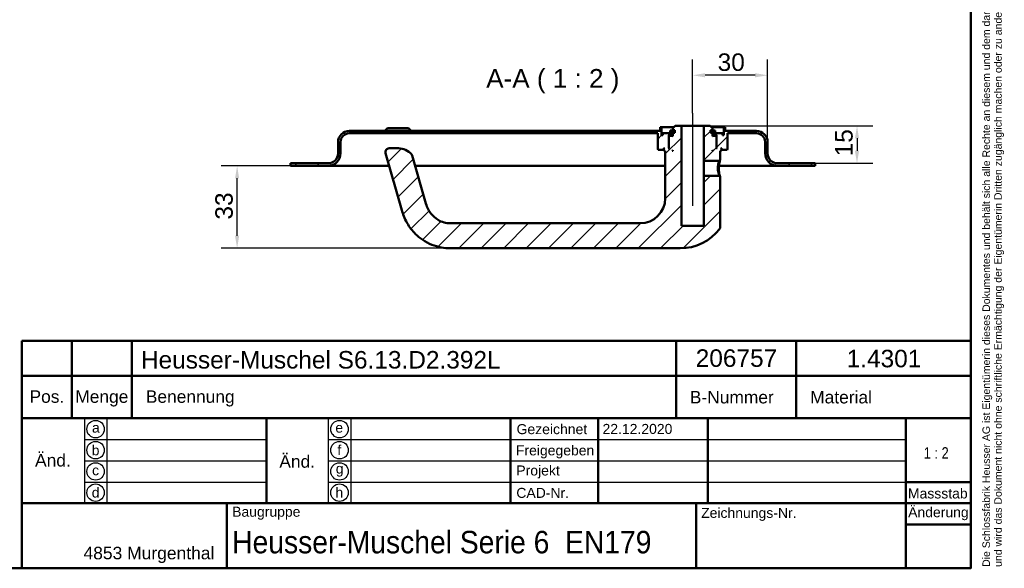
# Model space of a CAD drawing. Header units: millimetres. Extents: x 20 to 833, y 20 to 574.
# Tile 5 of 6: x 439 to 833, y 20 to 239. Entities that reach past the tile are written whole.
import ezdxf
from ezdxf.enums import TextEntityAlignment as Align

# ---------------------------------------------------------------- set-up
doc = ezdxf.new("R2010")
doc.units = ezdxf.units.MM
doc.header["$LTSCALE"] = 2
for name, color, linetype, lineweight in [('Bemaßungen(DIN)', 7, 'Continuous', 25), ('Mittellinie(DIN)', 7, 'Continuous', 25), ('Sichtbare Kanten(DIN)', 7, 'Continuous', 50), ('Skizziergeometrie(DIN)', 7, 'Continuous', 50), ('Skizzierlinie(DIN)', 7, 'Continuous', 25), ('Symbole(DIN)', 7, 'Continuous', 25)]:
    doc.layers.add(name, color=color, linetype=linetype, lineweight=lineweight)
doc.layers.add('Schraffur', color=179, linetype='Continuous', lineweight=9, true_color=0x1e1e47)
doc.styles.add('Aktuell-DIN', font='arial.ttf')
doc.styles.add('Aktuell-DINGroßer Text', font='arial.ttf')
doc.styles.add('STANDARD-DIN~0', font='arial.ttf')
doc.styles.add('Textstil10', font='arial.ttf')
doc.styles.add('Textstil41', font='arial.ttf', dxfattribs={"width": 0.8})
doc.styles.add('Textstil83', font='arial.ttf', dxfattribs={"width": 0.8})
doc.dimstyles.new('CAD-LAN', dxfattribs={"dimscale": 2, "dimtxt": 3.5, "dimasz": 2.5, "dimexe": 3.175, "dimexo": 0, "dimgap": 0.8, "dimtad": 1, "dimrnd": 1e-08, "dimtxsty": 'STANDARD-DIN~0', "dimcen": 0.09, "dimdle": 10, "dimclrd": 250, "dimclre": 250, "dimclrt": 250, "dimadec": 0, "dimazin": 2, "dimtfac": 1, "dimtmove": 0, "dimatfit": 3, "dimfxl": 1, "dimtolj": 1, "dimtzin": 0, "dimlwd": 25, "dimlwe": 25, "dimarcsym": 0})

# ---------------------------------------------------------------- blocks, each defined once
blk = doc.blocks.new('Ränder Standardrahmen')
at = {"layer": 'Skizziergeometrie(DIN)', "flags": 128}
blk.add_lwpolyline([(10, 10), (10, 287), (410, 287), (410, 10), (10, 10)], dxfattribs=at)
blk = doc.blocks.new('Schriftfelder Heusser')
at = {"layer": 'Skizziergeometrie(DIN)'}
for p, q in [((101, 229.92), (101, 236.92)), ((101, 236.92), (291, 236.92)), ((111, 229.92), (111, 236.92)), ((123, 229.92), (123, 236.92)), ((232, 229.92), (232, 236.92)), ((256, 229.92), (256, 236.92)), ((291, 236.92), (291, 229.92)), ((101, 191.42), (101, 229.92)), ((101, 229.92), (291, 229.92)), ((111, 229.92), (111, 221.42)), ((123, 229.92), (123, 221.42)), ((232, 229.92), (232, 221.42)), ((256, 229.92), (256, 221.42)), ((291, 229.92), (291, 191.42)), ((101, 221.42), (291, 221.42)), ((150, 221.42), (150, 204.42)), ((198.85, 221.42), (198.85, 204.42)), ((216.35, 221.42), (216.35, 204.42)), ((238.35, 221.42), (238.35, 204.42)), ((278, 221.42), (278, 191.42)), ((278, 208.67), (291, 208.67)), ((101, 204.42), (291, 204.42)), ((142, 204.42), (142, 191.42)), ((236, 204.42), (236, 191.42)), ((278, 200.17), (291, 200.17)), ((291, 191.42), (101, 191.42))]:
    blk.add_line(p, q, dxfattribs=at)
at = {"layer": 'Skizzierlinie(DIN)'}
for p, q in [((113.5, 221.42), (113.5, 204.42)), ((118, 221.42), (118, 204.42)), ((162.35, 221.42), (162.35, 204.42)), ((166.85, 221.42), (166.85, 204.42)), ((113.5, 217.17), (150, 217.17)), ((162.35, 217.17), (278, 217.17)), ((113.5, 212.92), (150, 212.92)), ((162.35, 212.92), (278, 212.92)), ((113.5, 208.67), (150, 208.67)), ((162.35, 208.67), (278, 208.67))]:
    blk.add_line(p, q, dxfattribs=at)
for centre in [(115.75, 219.25), (164.6, 219.25), (115.75, 215.04), (164.6, 215.04), (115.75, 210.79), (164.6, 210.79), (115.75, 206.54), (164.6, 206.54)]:
    blk.add_circle(centre, 1.75, dxfattribs=at)
at = {"layer": 'Symbole(DIN)', "color": 7, "insert": (293.33, 191.7), "char_height": 1.5, "width": 182.3003, "attachment_point": 1, "rotation": 90, "line_spacing_factor": 0.944221, "style": 'Aktuell-DIN'}
blk.add_mtext('\\fArial|b0|i0;\\H1.5000;Die Schlossfabrik Heusser AG ist Eigentümerin dieses Dokumentes und behält sich alle Rechte an diesem und dem dargestellten Gegenstand vor. Der Empfänger anerkennt diese Rechte\\Pund wird das Dokument nicht ohne schriftliche Ermächtigung der Eigentümerin Dritten zugänglich machen oder zu anderen Zwecken verwenden, zu dem es ihm übergeben worden ist.\\P ', dxfattribs=at)
at = {"layer": 'Symbole(DIN)', "color": 179, "true_color": 0x262659, "style": 'Aktuell-DIN'}
for s, insert, char_height, attachment_point in [('Pos.', (106, 227), 2.489, 2), ('Menge', (117, 227), 2.489, 2), ('Benennung', (125.81, 225.38), 2.489, 4), ('B-Nummer', (234.74, 225.62), 2.489, 4), ('Material', (265.02, 225.62), 2.489, 5), ('\\fArial|b0|i0;a', (115.81, 219.53), 2, 5), ('\\fArial|b0|i0;e', (164.54, 219.53), 2, 5), ('\\fArial|b0|i0;Gezeichnet', (200.05, 219.23), 2, 4), ('\\fArial|b0|i0;b', (115.75, 215), 2, 5), ('\\fArial|b0|i0;f', (164.55, 215.06), 2, 5), ('\\fArial|b0|i0;Freigegeben', (199.92, 216), 2, 1), ('\\fArial|b0|i0;c', (115.75, 211.01), 2, 5), ('\\fArial|b0|i0;g', (164.63, 211.05), 2, 5), ('\\fArial|b0|i0;Projekt', (200, 211.98), 2, 1), ('\\fArial|b0|i0;d', (115.76, 206.55), 2, 5), ('\\fArial|b0|i0;h', (164.55, 206.57), 2, 5), ('\\fArial|b0|i0;CAD-Nr.', (200, 207.5), 2, 1), ('\\fArial|b0|i0;\\H2.0000;Massstab', (284.39, 206.37), 2, 5), ('\\fArial|b0|i0;\\H2.0000;Baugruppe', (143.1, 203.73), 2, 1), ('\\fArial|b0|i0;Zeichnungs-Nr.', (237, 203.5), 2, 1), ('\\fArial|b0|i0;\\H2.5000;4853 Murgenthal', (113.33, 192.46), 2.5, 7)]:
    blk.add_mtext(s, dxfattribs=dict(at, insert=insert, char_height=char_height, attachment_point=attachment_point))
at = {"layer": 'Symbole(DIN)', "color": 179, "true_color": 0x262659, "attachment_point": 5, "style": 'Aktuell-DIN'}
for s, insert, char_height, width in [('Änd.', (107.21, 213), 2.489, 12.3494), ('Änd.', (156.12, 212.76), 2.489, 12.3494), ('\\fArial|b0|i0;Änderung', (284.51, 202.33), 2, 12.1143)]:
    blk.add_mtext(s, dxfattribs=dict(at, insert=insert, char_height=char_height, width=width))
at = {"layer": 'Symbole(DIN)', "color": 7, "insert": (143.1, 196.62), "char_height": 4.5, "width": 90.18, "attachment_point": 4, "style": 'Aktuell-DIN'}
blk.add_mtext('\\fArial|b0|i0;\\W0.90;\\H4.5000;Heusser-Muschel Serie 6  EN179', dxfattribs=at)
at = {"layer": 'Symbole(DIN)', "color": 179, "true_color": 0x262659, "style": 'Textstil10'}
blk.add_attdef('ERSTELLUNGSDATUM_001', (217.26, 218.29), '', height=2, dxfattribs=at)
at = {"layer": 'Symbole(DIN)', "color": 179, "true_color": 0x262659}
for tag, height, style, p in [('AUTOR', 2.49, 'Aktuell-DIN', (240.03, 219.26)), ('KONTROLLDATUM', 2, 'Textstil10', (217.42, 215.04)), ('KONTROLLIERT_VON', 2, 'Textstil10', (239.98, 215.05))]:
    blk.add_attdef(tag, text='', height=height, dxfattribs=dict(at, style=style)).set_placement(p, align=Align.MIDDLE_LEFT)
at = {"layer": 'Symbole(DIN)', "color": 7, "style": 'Textstil83', "width": 0.8}
blk.add_attdef('Anfänglicher_Ansichtsmaßstab_001', (281.57, 213.34), '', height=2.3, dxfattribs=at)
at = {"layer": 'Symbole(DIN)', "color": 179, "true_color": 0x262659, "style": 'Textstil10'}
blk.add_attdef('PROJEKT', text='', height=2, dxfattribs=at).set_placement((217.77, 209.72), align=Align.BOTTOM_LEFT)
at = {"layer": 'Symbole(DIN)', "color": 7, "style": 'Textstil41', "width": 0.8}
blk.add_attdef('STATUS', text='', height=5, dxfattribs=at).set_placement((284.53, 195.86), align=Align.MIDDLE_CENTER)
blk = doc.blocks.new('*D24')
at = {"layer": 'Bemaßungen(DIN)', "color": 250, "linetype": 'Continuous', "lineweight": 25, "true_color": 0x3f3f3f, "transparency": 16777216}
for p, q in [((708.61, 201.99), (708.61, 223.56)), ((738.61, 190.49), (738.61, 223.56)), ((733.61, 217.21), (713.61, 217.21))]:
    blk.add_line(p, q, dxfattribs=at)
at = {"layer": 'Bemaßungen(DIN)', "color": 250, "linetype": 'Continuous', "true_color": 0x3f3f3f, "transparency": 16777216}
for points in [[(713.61, 218.04), (713.61, 216.38), (708.61, 217.21)], [(733.61, 218.04), (733.61, 216.38), (738.61, 217.21)]]:
    blk.add_solid(points, dxfattribs=at)
at = {"layer": 'Defpoints', "color": 0, "linetype": 'Continuous', "transparency": 16777216}
for p in [(708.61, 217.21), (708.61, 201.99), (738.61, 190.49)]:
    blk.add_point(p, dxfattribs=at)
at = {"layer": 'Bemaßungen(DIN)', "color": 250, "linetype": 'Continuous', "lineweight": 25, "true_color": 0x3f3f3f, "transparency": 16777216, "insert": (718.61, 225.96), "char_height": 7, "attachment_point": 1, "style": 'STANDARD-DIN~0'}
blk.add_mtext('\\A1;30', dxfattribs=at)
blk = doc.blocks.new('*D25')
at = {"layer": 'Bemaßungen(DIN)', "color": 250, "linetype": 'Continuous', "lineweight": 25, "true_color": 0x3f3f3f, "transparency": 16777216}
for p, q in [((715.61, 196.99), (780.77, 196.99)), ((774.42, 191.99), (774.42, 186.99)), ((757.61, 181.99), (780.77, 181.99))]:
    blk.add_line(p, q, dxfattribs=at)
at = {"layer": 'Bemaßungen(DIN)', "color": 250, "linetype": 'Continuous', "true_color": 0x3f3f3f, "transparency": 16777216}
for points in [[(773.59, 191.99), (775.25, 191.99), (774.42, 196.99)], [(773.59, 186.99), (775.25, 186.99), (774.42, 181.99)]]:
    blk.add_solid(points, dxfattribs=at)
at = {"layer": 'Defpoints', "color": 0, "linetype": 'Continuous', "transparency": 16777216}
for p in [(715.61, 196.99), (757.61, 181.99), (774.42, 181.99)]:
    blk.add_point(p, dxfattribs=at)
at = {"layer": 'Bemaßungen(DIN)', "color": 250, "linetype": 'Continuous', "lineweight": 25, "true_color": 0x3f3f3f, "transparency": 16777216, "insert": (765.67, 184.78), "char_height": 7, "attachment_point": 1, "rotation": 90, "style": 'STANDARD-DIN~0'}
blk.add_mtext('\\A1;15', dxfattribs=at)
blk = doc.blocks.new('*D26')
at = {"layer": 'Bemaßungen(DIN)', "color": 250, "linetype": 'Continuous', "lineweight": 25, "true_color": 0x3f3f3f, "transparency": 16777216}
for p, q in [((547.61, 180.99), (519.83, 180.99)), ((526.18, 152.99), (526.18, 175.99)), ((611.61, 147.99), (519.83, 147.99))]:
    blk.add_line(p, q, dxfattribs=at)
at = {"layer": 'Bemaßungen(DIN)', "color": 250, "linetype": 'Continuous', "true_color": 0x3f3f3f, "transparency": 16777216}
for points in [[(525.35, 175.99), (527.01, 175.99), (526.18, 180.99)], [(525.35, 152.99), (527.01, 152.99), (526.18, 147.99)]]:
    blk.add_solid(points, dxfattribs=at)
at = {"layer": 'Defpoints', "color": 0, "linetype": 'Continuous', "transparency": 16777216}
for p in [(526.18, 180.99), (547.61, 180.99), (611.61, 147.99)]:
    blk.add_point(p, dxfattribs=at)
at = {"layer": 'Bemaßungen(DIN)', "color": 250, "linetype": 'Continuous', "lineweight": 25, "true_color": 0x3f3f3f, "transparency": 16777216, "insert": (517.43, 159.48), "char_height": 7, "attachment_point": 1, "rotation": 90, "style": 'STANDARD-DIN~0'}
blk.add_mtext('\\A1;33', dxfattribs=at)

msp = doc.modelspace()

# ---------------------------------------------------------------- hatches: boundary and pattern name
at = {"layer": 'Schraffur'}
h = msp.add_hatch(dxfattribs=at)
h.set_pattern_fill('ANSI31', color=256, scale=50.8, style=0)
h.set_pattern_definition([(45, (0, 0), (-4.49013, 4.49013), [])])
edge = h.paths.add_edge_path()
edge.add_spline(control_points=[(719.241, 182.994), (719.303, 183.053), (719.365, 183.113), (719.489, 183.233), (719.551, 183.293), (719.614, 183.353)], knot_values=[-0.0516944, -0.0516944, -0.0516944, -0.0516944, -0.0259399, -0.0259399, 0, 0, 0, 0], degree=3, periodic=0)
edge.add_line((719.614, 183.353), (719.614, 186.994))
edge.add_line((719.614, 186.994), (719.914, 186.994))
edge.add_line((719.914, 186.994), (720.114, 187.194))
edge.add_line((720.114, 187.194), (720.114, 187.794))
edge.add_line((720.114, 187.794), (719.914, 187.994))
edge.add_line((719.914, 187.994), (720.214, 187.994))
edge.add_line((720.214, 187.994), (720.214, 187.494))
edge.add_line((720.214, 187.494), (720.314, 187.394))
edge.add_line((720.314, 187.394), (722.414, 187.394))
edge.add_line((722.414, 187.394), (722.614, 187.594))
edge.add_line((722.614, 187.594), (722.614, 193.994))
edge.add_line((722.614, 193.994), (734.114, 193.994))
edge.add_ellipse((734.114, 190.494), major_axis=(0, 3.5), ratio=1, start_angle=270, end_angle=360, ccw=False)
edge.add_line((737.614, 190.494), (737.614, 185.994))
edge.add_ellipse((742.614, 185.994), major_axis=(-5, 0), ratio=1, start_angle=0, end_angle=90)
edge.add_line((742.614, 180.994), (757.614, 180.994))
edge.add_line((757.614, 180.994), (757.614, 181.994))
edge.add_line((757.614, 181.994), (742.614, 181.994))
edge.add_ellipse((742.614, 185.994), major_axis=(0, -4), ratio=1, start_angle=270, end_angle=360, ccw=False)
edge.add_line((738.614, 185.994), (738.614, 190.494))
edge.add_ellipse((734.114, 190.494), major_axis=(4.5, 0), ratio=1, start_angle=0, end_angle=90)
edge.add_line((734.114, 194.994), (721.614, 194.994))
edge.add_line((721.614, 194.994), (721.614, 196.494))
edge.add_line((721.614, 196.494), (721.114, 196.494))
edge.add_line((721.114, 196.494), (721.114, 193.194))
edge.add_line((721.114, 193.194), (720.614, 193.194))
edge.add_line((720.614, 193.194), (720.614, 193.994))
edge.add_line((720.614, 193.994), (717.614, 193.994))
edge.add_line((717.614, 193.994), (717.614, 193.194))
edge.add_line((717.614, 193.194), (718.364, 193.194))
edge.add_line((718.364, 193.194), (718.164, 192.994))
edge.add_line((718.164, 192.994), (718.164, 188.194))
edge.add_line((718.164, 188.194), (718.364, 187.994))
edge.add_line((718.364, 187.994), (718.114, 187.994))
edge.add_line((718.114, 187.994), (718.114, 192.794))
edge.add_line((718.114, 192.794), (717.914, 192.994))
edge.add_line((717.914, 192.994), (716.814, 192.994))
edge.add_line((716.814, 192.994), (716.614, 192.794))
edge.add_line((716.614, 192.794), (716.614, 194.194))
edge.add_line((716.614, 194.194), (717.63, 194.194))
edge.add_line((717.63, 194.194), (717.63, 195.094))
edge.add_line((717.63, 195.094), (716.128, 195.094))
edge.add_line((716.128, 195.094), (716.128, 194.194))
edge.add_line((716.128, 194.194), (715.714, 194.194))
edge.add_line((715.714, 194.194), (715.714, 195.294))
edge.add_line((715.714, 195.294), (716.614, 195.294))
edge.add_line((716.614, 195.294), (716.614, 195.994))
edge.add_line((716.614, 195.994), (715.614, 196.994))
edge.add_line((715.614, 196.994), (713.114, 196.994))
edge.add_line((713.114, 196.994), (713.114, 182.994))
edge.add_line((713.114, 182.994), (719.241, 182.994))
h.paths.add_polyline_path([(716.814, 186.994), (716.614, 186.994), (716.614, 187.194)], flags=0)
edge = h.paths.add_edge_path()
edge.add_spline(control_points=[(719.614, 176.634), (719.552, 176.694), (719.49, 176.754), (719.366, 176.874), (719.304, 176.934), (719.242, 176.994)], knot_values=[-0.0518926, -0.0518926, -0.0518926, -0.0518926, -0.0259463, -0.0259463, -0.0001025, -0.0001025, -0.0001025, -0.0001025], degree=3, periodic=0)
edge.add_line((719.242, 176.994), (713.114, 176.994))
edge.add_line((713.114, 176.994), (713.114, 156.994))
edge.add_line((713.114, 156.994), (704.114, 156.994))
edge.add_line((704.114, 156.994), (704.114, 196.994))
edge.add_line((704.114, 196.994), (701.614, 196.994))
edge.add_line((701.614, 196.994), (700.614, 195.994))
edge.add_line((700.614, 195.994), (700.614, 195.294))
edge.add_line((700.614, 195.294), (701.514, 195.294))
edge.add_line((701.514, 195.294), (701.514, 194.194))
edge.add_line((701.514, 194.194), (701.099, 194.194))
edge.add_line((701.099, 194.194), (701.099, 195.094))
edge.add_line((701.099, 195.094), (699.597, 195.094))
edge.add_line((699.597, 195.094), (699.597, 194.194))
edge.add_line((699.597, 194.194), (700.614, 194.194))
edge.add_line((700.614, 194.194), (700.614, 192.794))
edge.add_line((700.614, 192.794), (700.414, 192.994))
edge.add_line((700.414, 192.994), (699.314, 192.994))
edge.add_line((699.314, 192.994), (699.114, 192.794))
edge.add_line((699.114, 192.794), (699.114, 187.994))
edge.add_line((699.114, 187.994), (698.864, 187.994))
edge.add_line((698.864, 187.994), (699.064, 188.194))
edge.add_line((699.064, 188.194), (699.064, 192.994))
edge.add_line((699.064, 192.994), (698.864, 193.194))
edge.add_line((698.864, 193.194), (699.614, 193.194))
edge.add_line((699.614, 193.194), (699.614, 193.994))
edge.add_line((699.614, 193.994), (696.614, 193.994))
edge.add_line((696.614, 193.994), (696.614, 193.194))
edge.add_line((696.614, 193.194), (696.114, 193.194))
edge.add_line((696.114, 193.194), (696.114, 196.494))
edge.add_line((696.114, 196.494), (695.614, 196.494))
edge.add_line((695.614, 196.494), (695.614, 194.994))
edge.add_line((695.614, 194.994), (571.114, 194.994))
edge.add_ellipse((571.114, 190.494), major_axis=(0, 4.5), ratio=1, start_angle=0, end_angle=90)
edge.add_line((566.614, 190.494), (566.614, 185.994))
edge.add_ellipse((562.614, 185.994), major_axis=(4, 0), ratio=1, start_angle=270, end_angle=360, ccw=False)
edge.add_line((562.614, 181.994), (547.614, 181.994))
edge.add_line((547.614, 181.994), (547.614, 180.994))
edge.add_line((547.614, 180.994), (562.614, 180.994))
edge.add_ellipse((562.614, 185.994), major_axis=(0, -5), ratio=1, start_angle=0, end_angle=90)
edge.add_line((567.614, 185.994), (567.614, 190.494))
edge.add_ellipse((571.114, 190.494), major_axis=(-3.5, 0), ratio=1, start_angle=270, end_angle=360, ccw=False)
edge.add_line((571.114, 193.994), (694.614, 193.994))
edge.add_line((694.614, 193.994), (694.614, 187.594))
edge.add_line((694.614, 187.594), (694.814, 187.394))
edge.add_line((694.814, 187.394), (696.914, 187.394))
edge.add_line((696.914, 187.394), (697.014, 187.494))
edge.add_line((697.014, 187.494), (697.014, 187.994))
edge.add_line((697.014, 187.994), (697.314, 187.994))
edge.add_line((697.314, 187.994), (697.114, 187.794))
edge.add_line((697.114, 187.794), (697.114, 187.194))
edge.add_line((697.114, 187.194), (697.314, 186.994))
edge.add_line((697.314, 186.994), (697.614, 186.994))
edge.add_line((697.614, 186.994), (697.614, 167.994))
edge.add_ellipse((687.614, 167.994), major_axis=(10, 0), ratio=1, start_angle=270, end_angle=360, ccw=False)
edge.add_line((687.614, 157.994), (611.614, 157.994))
edge.add_spline(control_points=[(611.614, 157.994), (610.752, 157.994), (609.886, 158.115), (608.212, 158.577), (607.413, 158.921), (605.535, 160.032), (604.525, 160.925), (603.012, 162.891), (602.323, 164.115), (601.787, 165.983)], knot_values=[-2.1009717, -2.1009717, -2.1009717, -2.1009717, -1.6733657, -1.6733657, -1.2398076, -1.2398076, -0.5829242, -0.5829242, 0, 0, 0, 0], degree=3, periodic=0)
edge.add_line((601.787, 165.983), (596.315, 185.066))
edge.add_ellipse((594.873, 184.653), major_axis=(1.442, 0.413), ratio=1, start_angle=0, end_angle=25.69736)
edge.add_ellipse((590.767, 180.994), major_axis=(5.227, 4.656), ratio=1, start_angle=0, end_angle=48.30264)
edge.add_line((590.767, 187.994), (587.063, 187.994))
edge.add_ellipse((587.063, 186.494), major_axis=(0, 1.5), ratio=1, start_angle=0, end_angle=106)
edge.add_line((585.621, 186.081), (592.175, 163.226))
edge.add_spline(control_points=[(592.175, 163.226), (592.59, 161.777), (593.064, 160.146), (595.18, 156.454), (596.327, 154.968), (599.335, 152.034), (601.503, 150.497), (606.556, 148.487), (609.083, 147.994), (611.614, 147.994)], knot_values=[-3.2184945, -3.2184945, -3.2184945, -3.2184945, -2.3249025, -2.3249025, -1.6315616, -1.6315616, -0.7590705, -0.7590705, 0, 0, 0, 0], degree=3, periodic=0)
edge.add_line((611.614, 147.994), (703.614, 147.994))
edge.add_ellipse((703.614, 167.994), major_axis=(0, -20), ratio=1, start_angle=0, end_angle=52.1433)
edge.add_spline(control_points=[(719.405, 155.72), (719.472, 155.808), (719.525, 155.906), (719.605, 156.138), (719.615, 156.251), (719.614, 156.334)], knot_values=[-0.0452946, -0.0452946, -0.0452946, -0.0452946, -0.0249472, -0.0249472, 0, 0, 0, 0], degree=3, periodic=0)
edge.add_line((719.614, 156.334), (719.614, 176.634))
h.paths.add_polyline_path([(700.614, 186.994), (700.414, 186.994), (700.614, 187.194)], flags=0)

# ---------------------------------------------------------------- linework, layer by layer
at = {"layer": 'Mittellinie(DIN)', "linetype": 'Continuous'}
msp.add_line((708.614, 164.994), (708.614, 201.994), dxfattribs=at)
at = {"layer": 'Sichtbare Kanten(DIN)'}
for p, q in [((695.614, 194.994), (571.114, 194.994)), ((571.114, 193.994), (694.614, 193.994)), ((586.364, 195.994), (585.364, 194.994)), ((586.364, 195.994), (594.864, 195.994)), ((594.864, 195.994), (595.864, 194.994)), ((694.614, 193.994), (694.614, 187.594)), ((696.114, 196.494), (695.614, 196.494)), ((695.614, 196.494), (695.614, 194.994)), ((696.114, 193.194), (696.114, 196.494)), ((696.114, 196.494), (701.114, 196.494)), ((699.614, 193.994), (696.614, 193.994)), ((696.614, 193.994), (696.614, 193.194)), ((701.099, 195.094), (699.597, 195.094)), ((699.597, 195.094), (699.597, 194.194)), ((699.597, 194.194), (700.614, 194.194)), ((699.614, 193.194), (699.614, 193.994)), ((699.614, 193.994), (700.614, 193.994)), ((701.614, 196.994), (700.614, 195.994)), ((700.614, 195.994), (700.614, 195.294)), ((700.614, 195.294), (701.514, 195.294)), ((700.614, 194.194), (700.614, 192.794)), ((701.099, 194.194), (701.099, 195.094)), ((701.514, 195.094), (701.099, 195.094)), ((701.514, 194.194), (701.099, 194.194)), ((701.514, 195.294), (701.514, 194.194)), ((704.114, 196.994), (701.614, 196.994)), ((704.114, 156.994), (704.114, 196.994)), ((704.114, 196.994), (713.114, 196.994)), ((715.614, 196.994), (713.114, 196.994)), ((713.114, 196.994), (713.114, 182.994)), ((716.614, 195.994), (715.614, 196.994)), ((715.714, 194.194), (715.714, 195.294)), ((715.714, 195.294), (716.614, 195.294)), ((716.128, 195.094), (715.714, 195.094)), ((716.128, 194.194), (715.714, 194.194)), ((716.114, 196.494), (721.114, 196.494)), ((717.63, 195.094), (716.128, 195.094)), ((716.128, 195.094), (716.128, 194.194)), ((716.614, 195.294), (716.614, 195.994)), ((716.614, 192.794), (716.614, 194.194)), ((716.614, 194.194), (717.63, 194.194)), ((716.614, 193.994), (717.614, 193.994)), ((720.614, 193.994), (717.614, 193.994)), ((717.614, 193.994), (717.614, 193.194)), ((717.63, 194.194), (717.63, 195.094)), ((720.614, 193.194), (720.614, 193.994)), ((721.614, 196.494), (721.114, 196.494)), ((721.114, 196.494), (721.114, 193.194)), ((721.614, 194.994), (721.614, 196.494)), ((734.114, 194.994), (721.614, 194.994)), ((722.614, 187.594), (722.614, 193.994)), ((722.614, 193.994), (734.114, 193.994)), ((566.614, 190.494), (566.614, 185.994)), ((567.614, 185.994), (567.614, 190.494)), ((696.614, 193.194), (696.114, 193.194)), ((699.064, 192.994), (698.864, 193.194)), ((698.864, 193.194), (699.614, 193.194)), ((699.064, 188.194), (699.064, 192.994)), ((699.064, 192.994), (699.314, 192.994)), ((699.314, 192.994), (699.114, 192.794)), ((699.114, 192.794), (699.114, 187.994)), ((700.414, 192.994), (699.314, 192.994)), ((700.614, 193.194), (699.614, 193.194)), ((700.614, 192.794), (700.414, 192.994)), ((700.614, 192.994), (700.414, 192.994)), ((717.614, 193.194), (716.614, 193.194)), ((716.814, 192.994), (716.614, 192.794)), ((716.814, 192.994), (716.614, 192.994)), ((717.914, 192.994), (716.814, 192.994)), ((717.614, 193.194), (718.364, 193.194)), ((718.114, 192.794), (717.914, 192.994)), ((717.914, 192.994), (718.164, 192.994)), ((718.114, 187.994), (718.114, 192.794)), ((718.364, 193.194), (718.164, 192.994)), ((718.164, 192.994), (718.164, 188.194)), ((721.114, 193.194), (720.614, 193.194)), ((737.614, 190.494), (737.614, 185.994)), ((738.614, 185.994), (738.614, 190.494)), ((585.621, 186.081), (592.175, 163.226)), ((590.767, 187.994), (587.063, 187.994)), ((694.614, 187.594), (694.814, 187.394)), ((694.814, 187.394), (696.914, 187.394)), ((696.914, 187.394), (697.014, 187.494)), ((696.914, 187.394), (697.114, 187.394)), ((697.014, 187.494), (697.014, 187.994)), ((697.014, 187.994), (697.314, 187.994)), ((697.114, 187.494), (697.014, 187.494)), ((697.314, 187.994), (697.114, 187.794)), ((697.114, 187.794), (697.114, 187.194)), ((697.114, 187.194), (697.314, 186.994)), ((697.314, 186.994), (697.614, 186.994)), ((697.614, 186.994), (697.614, 167.994)), ((698.864, 187.994), (699.064, 188.194)), ((699.114, 187.994), (698.864, 187.994)), ((699.114, 188.194), (699.064, 188.194)), ((700.414, 186.994), (700.614, 187.194)), ((700.614, 186.994), (700.414, 186.994)), ((700.614, 187.194), (700.614, 186.994)), ((716.614, 186.994), (716.614, 187.194)), ((716.614, 187.194), (716.814, 186.994)), ((716.814, 186.994), (716.614, 186.994)), ((718.164, 188.194), (718.114, 188.194)), ((718.364, 187.994), (718.114, 187.994)), ((718.164, 188.194), (718.364, 187.994)), ((719.614, 183.353), (719.614, 186.994)), ((719.614, 186.994), (719.914, 186.994)), ((720.114, 187.794), (719.914, 187.994)), ((719.914, 187.994), (720.214, 187.994)), ((719.914, 186.994), (720.114, 187.194)), ((720.114, 187.194), (720.114, 187.794)), ((720.214, 187.494), (720.114, 187.494)), ((720.114, 187.394), (720.314, 187.394)), ((720.214, 187.994), (720.214, 187.494)), ((720.214, 187.494), (720.314, 187.394)), ((720.314, 187.394), (722.414, 187.394)), ((722.414, 187.394), (722.614, 187.594)), ((562.614, 181.994), (547.614, 181.994)), ((547.614, 181.994), (547.614, 180.994)), ((601.787, 165.983), (596.315, 185.066)), ((713.114, 182.994), (719.241, 182.994)), ((713.114, 176.994), (713.114, 182.994)), ((719.242, 182.994), (719.613, 183.353)), ((757.614, 181.994), (742.614, 181.994)), ((757.614, 180.994), (757.614, 181.994)), ((547.614, 180.994), (562.614, 180.994)), ((562.614, 180.994), (577.614, 180.994)), ((587.08, 180.994), (577.614, 180.994)), ((697.614, 180.994), (597.483, 180.994)), ((727.614, 180.994), (719.102, 180.994)), ((727.614, 180.994), (742.614, 180.994)), ((742.614, 180.994), (757.614, 180.994)), ((719.242, 176.994), (713.114, 176.994)), ((713.114, 176.994), (713.114, 156.994)), ((719.614, 176.634), (719.242, 176.994)), ((719.614, 156.334), (719.614, 176.634)), ((687.614, 157.994), (611.614, 157.994)), ((713.114, 156.994), (704.114, 156.994)), ((611.614, 147.994), (703.614, 147.994))]:
    msp.add_line(p, q, dxfattribs=at)
for centre, radius, start, end in [((571.114, 190.494), 4.5, 90, 180), ((571.114, 190.494), 3.5, 90, 180), ((734.114, 190.494), 4.5, 0, 90), ((734.114, 190.494), 3.5, 0, 90), ((562.614, 185.994), 4, 270, 0), ((562.614, 185.994), 5, 270, 0), ((587.063, 186.494), 1.5, 90, 196), ((590.767, 180.994), 7, 41.69736, 90), ((594.873, 184.653), 1.5, 16, 41.69736), ((742.614, 185.994), 5, 180, 270), ((742.614, 185.994), 4, 180, 270), ((687.614, 167.994), 10, 270, 0), ((703.614, 167.994), 20, 270, 322.1433)]:
    msp.add_arc(centre, radius, start, end, dxfattribs=at)
for points, knots in [([(719.241, 182.994), (719.241, 182.994), (719.232, 182.968), (719.215, 182.918), (719.198, 182.868), (719.172, 182.793), (719.141, 182.695), (719.046, 182.402), (718.9, 181.905), (718.803, 181.301), (718.739, 180.898), (718.696, 180.447), (718.696, 179.995), (718.696, 179.543), (718.738, 179.091), (718.802, 178.688), (718.93, 177.882), (719.146, 177.272), (719.216, 177.071), (719.234, 177.02), (719.242, 176.994), (719.242, 176.994)], [0.5288096, 0.5288096, 0.5288096, 0.5288096, 0.6043056, 0.6043056, 0.6043056, 0.6798438, 0.6798438, 0.6798438, 0.9064584, 0.9064584, 0.9064584, 1.0575348, 1.0575348, 1.0575348, 1.2086112, 1.2086112, 1.2086112, 1.510764, 1.510764, 1.510764, 1.5864791, 1.5864791, 1.5864791, 1.5864791]), ([(719.614, 176.634), (719.614, 176.633), (719.57, 176.774), (719.18, 177.969), (719.005, 179.995), (719.159, 181.766), (719.462, 182.876), (719.595, 183.297), (719.613, 183.353), (719.613, 183.353)], [0.5287758, 0.5287758, 0.5287758, 0.5287758, 0.6043056, 0.9064584, 1.0575348, 1.2086112, 1.4352258, 1.510764, 1.5862579, 1.5862579, 1.5862579, 1.5862579]), ([(611.614, 157.994), (610.752, 157.994), (609.886, 158.115), (608.212, 158.577), (607.413, 158.921), (605.535, 160.032), (604.525, 160.925), (603.012, 162.891), (602.323, 164.115), (601.787, 165.983)], [-2.1009717, -2.1009717, -2.1009717, -2.1009717, -1.6733657, -1.6733657, -1.2398076, -1.2398076, -0.5829242, -0.5829242, 0, 0, 0, 0]), ([(592.175, 163.226), (592.59, 161.777), (593.064, 160.146), (595.18, 156.454), (596.327, 154.968), (599.335, 152.034), (601.503, 150.497), (606.556, 148.487), (609.083, 147.994), (611.614, 147.994)], [-3.2184945, -3.2184945, -3.2184945, -3.2184945, -2.3249025, -2.3249025, -1.6315616, -1.6315616, -0.7590705, -0.7590705, 0, 0, 0, 0]), ([(719.404, 155.721), (719.472, 155.808), (719.525, 155.906), (719.605, 156.138), (719.615, 156.251), (719.615, 156.334)], [-0.045294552, -0.045294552, -0.045294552, -0.045294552, -0.024947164, -0.024947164, 0, 0, 0, 0])]:
    msp.add_open_spline(points, degree=3, knots=knots, dxfattribs=at)

# ---------------------------------------------------------------- block references
at = {"xscale": 2, "yscale": 2, "zscale": 2}
msp.add_blockref('Ränder Standardrahmen', (0, 0), dxfattribs=at)
msp.add_blockref('Schriftfelder Heusser', (238, -362.833), dxfattribs=at).add_auto_attribs({'ERSTELLUNGSDATUM_001': '22.12.2020', 'Anfänglicher_Ansichtsmaßstab_001': '1 : 2'})

# ---------------------------------------------------------------- texts
at = {"layer": 'Symbole(DIN)', "color": 7, "insert": (625.941, 209.994), "char_height": 7.4676, "attachment_point": 7, "style": 'Aktuell-DINGroßer Text'}
msp.add_mtext('A-A ( 1 : 2 )', dxfattribs=at)
at = {"layer": 'Symbole(DIN)', "color": 7, "char_height": 7, "attachment_point": 1, "style": 'Aktuell-DIN'}
for s, insert, width in [('{\\fArial|b0|i0;\\H7.0000;Heusser-Muschel S6.13.D2.392L}', (487.659, 106.906), 144.02821), ('{\\fArial|b0|i0;\\H7.0000;206757}', (709.83, 107.58), 32.62043), ('{\\fArial|b0|i0;\\H7.0000;1.4301}', (770.274, 107.401), 29.89939)]:
    msp.add_mtext(s, dxfattribs=dict(at, insert=insert, width=width))

# ---------------------------------------------------------------- dimensions: what is measured, and where the dimension line sits
at = {"layer": 'Bemaßungen(DIN)', "color": 250, "linetype": 'Continuous', "lineweight": 25, "true_color": 0x3f3f3f}
for base, p1, p2, angle, picture, middle in [((708.614, 217.211), (738.614, 190.494), (708.614, 201.994), 180, '*D24', (723.614, 217.211)), ((774.42, 181.994), (715.614, 196.994), (757.614, 181.994), 90, '*D25', (774.42, 189.494)), ((526.18, 180.994), (611.614, 147.994), (547.614, 180.994), 270, '*D26', (526.18, 164.494))]:
    dim = msp.add_linear_dim(base=base, p1=p1, p2=p2, angle=angle, dimstyle='CAD-LAN', override={"dimgap": 0.8, "dimdec": 2, "dimtol": 0, "dimlim": 0, "dimtp": 0, "dimtm": 0, "dimtdec": 2, "dimtofl": 0, "dimatfit": 1}, dxfattribs=at)
    dim.commit()
    dim.dimension.update_dxf_attribs({"geometry": picture, "text_midpoint": middle, "dimtype": 160})

doc.saveas('drawing.dxf')
